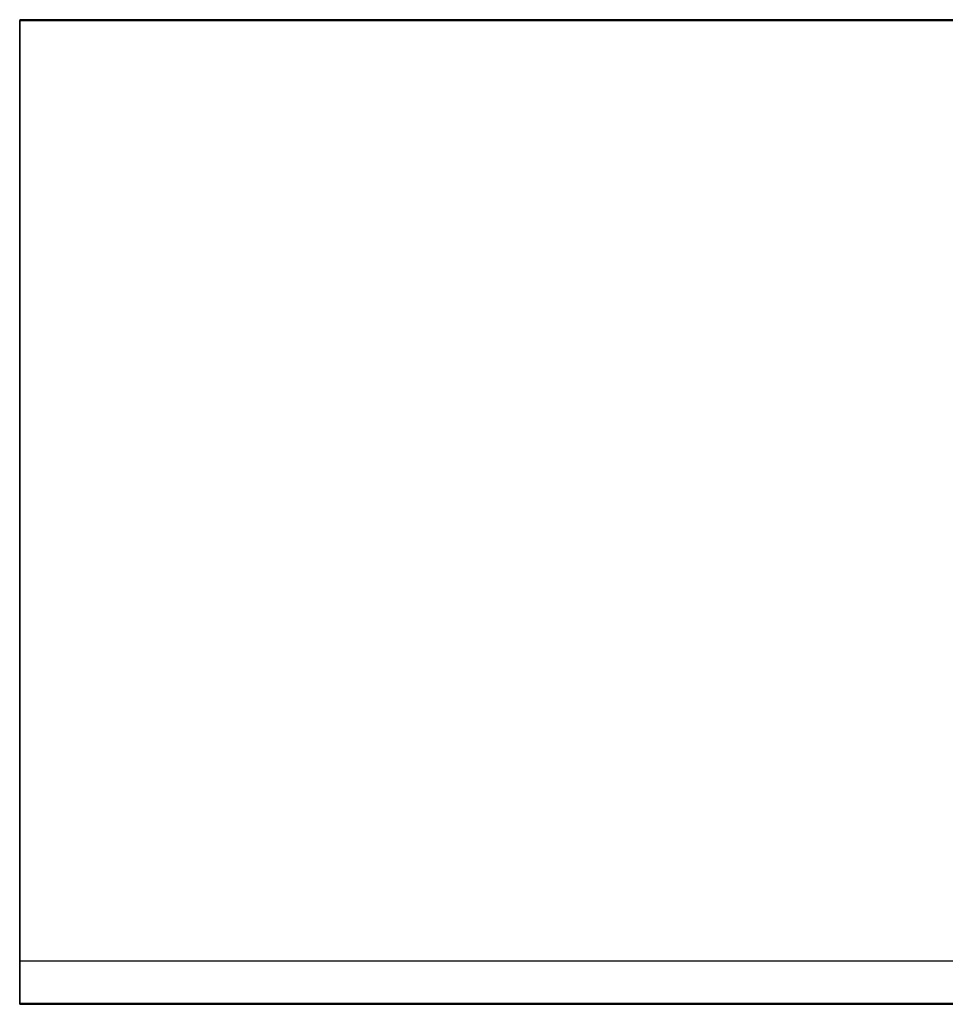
# Model space of a CAD drawing. Header units: millimetres. Extents: x -595 to 838, y -173 to 208.
# Tile 1 of 5: x -595 to -237, y -173 to 208. Entities that reach past the tile are written whole.
import ezdxf

# ---------------------------------------------------------------- set-up
doc = ezdxf.new("R2010")
doc.units = ezdxf.units.MM
doc.header["$MEASUREMENT"] = 0
for name, color, linetype in [('OP-1035_czujnik zalania+adapter+sonda_2021-09-23 v9_Sketch5', 7, 'Continuous'), ('OP-1035_czujnik zalania+adapter+sonda_2021-09-23 v9_Sketch6', 7, 'Continuous'), ('sciana_Sketch1', 7, 'Continuous'), ('sciana_Sketch2', 7, 'Continuous')]:
    doc.layers.add(name, color=color, linetype=linetype)

# ---------------------------------------------------------------- blocks, each defined once
blk = doc.blocks.new('sciana')
at = {"layer": 'sciana_Sketch1'}
for p, q in [((83.792, 20.809, -0.655), (-59.518, 20.809, -0.655)), ((-59.518, 20.809, -0.655), (-59.518, -17.298, 0.343)), ((-59.518, -17.298, 0.343), (83.792, -17.298, 0.343))]:
    blk.add_line(p, q, dxfattribs=at)
at = {"layer": 'sciana_Sketch2'}
for p, q in [((-59.518, -17.324, -0.657), (-59.518, 20.783, -1.655)), ((-59.518, 20.783, -1.655), (83.792, 20.783, -1.655)), ((83.792, -17.324, -0.657), (-59.518, -17.324, -0.657))]:
    blk.add_line(p, q, dxfattribs=at)

msp = doc.modelspace()

# ---------------------------------------------------------------- linework, layer by layer
at = {"layer": 'OP-1035_czujnik zalania+adapter+sonda_2021-09-23 v9_Sketch5'}
for p, q in [((837.92, 208.09, -6.55), (-595.18, 208.09, -6.55)), ((-595.18, 208.09, -6.55), (-595.18, -172.98, 3.43)), ((-595.18, -172.98, 3.43), (837.92, -172.98, 3.43))]:
    msp.add_line(p, q, dxfattribs=at)
at = {"layer": 'OP-1035_czujnik zalania+adapter+sonda_2021-09-23 v9_Sketch6'}
for p, q in [((-595.18, -156.53, 631.67), (-595.18, -172.98, 3.43)), ((837.92, -156.53, 631.67), (-595.18, -156.53, 631.67)), ((-595.18, -172.98, 3.43), (-595.18, -173.24, -6.57)), ((-595.18, -172.98, 3.43), (837.92, -172.98, 3.43)), ((837.92, -172.98, 3.43), (-595.18, -172.98, 3.43)), ((-595.18, -173.24, -6.57), (837.92, -173.24, -6.57))]:
    msp.add_line(p, q, dxfattribs=at)

# ---------------------------------------------------------------- block references
at = {"xscale": 10, "yscale": 10, "zscale": 10}
msp.add_blockref('sciana', (0, 0), dxfattribs=at)

doc.saveas('drawing.dxf')
